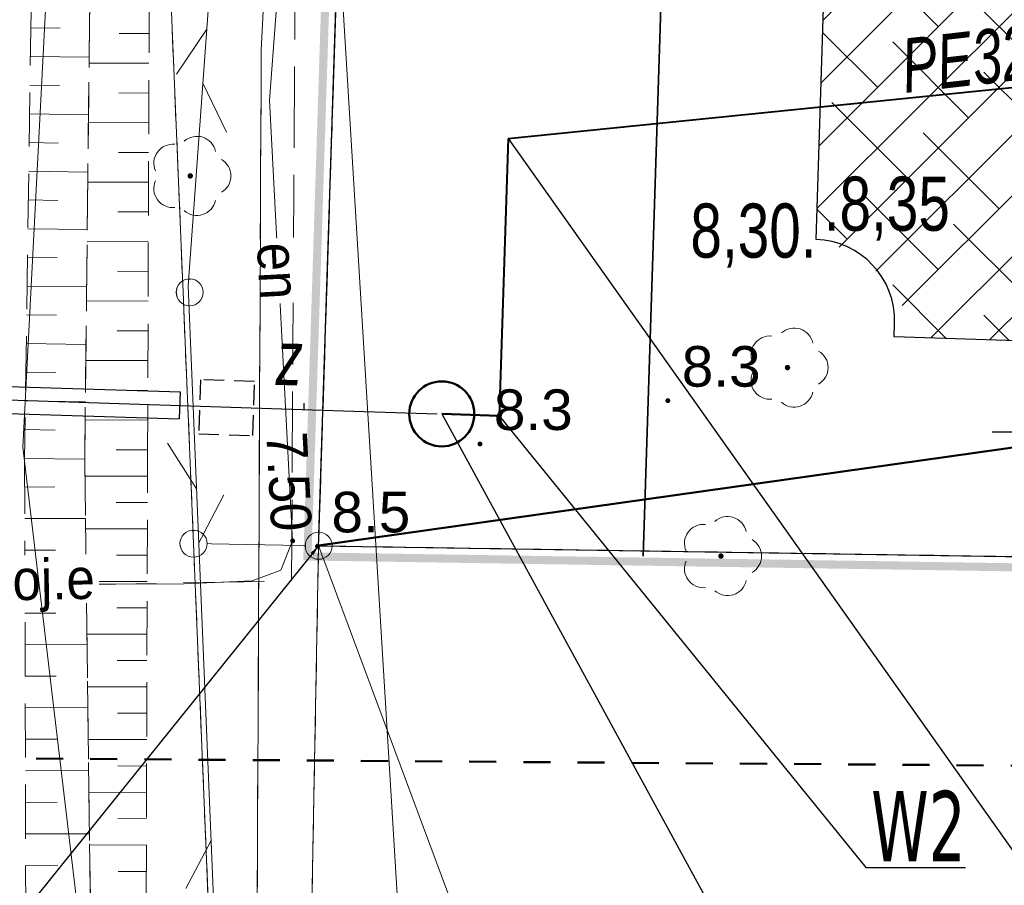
# Model space of a CAD drawing. Extents: x 5477991 to 5478238, y 5952118 to 5952269.
# Tile 6 of 10: x 5478130 to 5478148, y 5952192 to 5952208. Entities that reach past the tile are written whole.
import ezdxf
from ezdxf import colors
from ezdxf.entities.mleader import LeaderData, LeaderLine
from ezdxf.enums import TextEntityAlignment as Align
from ezdxf.math import Vec2, Vec3

# ---------------------------------------------------------------- set-up
doc = ezdxf.new("R2010")
doc.units = 0
doc.header["$LTSCALE"] = 0.5
for name, pattern in [('1 1', [2, 1, -1]), ('2 1', [3, 2, -1]), ('3 1', [4, 3, -1]), ('EGKK', [4, 3, -1]), ('EGUG', [2, 1, -1]), ('HIDDEN', [0.375, 0.25, -0.125])]:
    doc.linetypes.add(name, pattern=pattern)
doc.layers.get('0').update_dxf_attribs({"color": 251})
for name, color, linetype, lineweight in [('--- 01 WODA', 150, 'Continuous', 50), ('--- 01 WODA OPIS', 5, 'Continuous', 18), ('--- 01 WODA OZNACZENIA', 140, 'Continuous', 25), ('--linia  zabudowy', 251, 'Continuous', 35), ('--zagos.terenu', 7, 'Continuous', 30), ('EGDE', 7, 'Continuous', 20), ('EGKK', 251, 'Continuous', 20), ('EGPG', 251, 'Continuous', 20), ('EGPG_O', 251, 'Continuous', 20), ('EGUG', 251, 'Continuous', 20), ('IE_wsp', 1, 'Continuous', 40), ('IE_zewn', 1, 'Continuous', 50), ('OTR', 251, 'Continuous', 20), ('OTRN', 251, 'Continuous', 20), ('OTRN_O', 251, 'Continuous', 18), ('OTZ', 7, 'Continuous', 20), ('SUE', 251, 'Continuous', 20), ('SUE_O', 251, 'Continuous', 20), ('SUK', 251, 'Continuous', 20), ('SUP', 251, 'Continuous', 20), ('SUPS', 251, 'Continuous', 20), ('SUPS_O', 251, 'Continuous', 0), ('SUT', 251, 'Continuous', 20)]:
    doc.layers.add(name, color=color, linetype=linetype, lineweight=lineweight)
for name, color, linetype in [('---01-PRZYŁĄCZE', 5, 'Continuous'), ('--granica', 2, 'Continuous'), ('--rzędne terenu', 7, 'Continuous'), ('--utw.ażur', 251, 'Continuous'), ('PARSI', 7, 'Continuous'), ('Strzałka', 251, 'Continuous')]:
    doc.layers.add(name, color=color, linetype=linetype)
doc.styles.add('Arial', font='arial.ttf')
doc.styles.add('BDOT', font='Arial.ttf', dxfattribs={"width": 0.9})
doc.styles.add('EGBP', font='arial.ttf')
doc.styles.add('GENERATED_STYLE_5', font='ariali.ttf')
doc.styles.add('GESUT', font='Arial.ttf', dxfattribs={"width": 0.9})
doc.styles.add('POGRUBIONY', font='times.ttf', dxfattribs={"width": 0.8})
doc.styles.add('PZ', font='romand.shx', dxfattribs={"width": 0.7})
doc.styles.add('STYL-1', font='arial.ttf', dxfattribs={"width": 0.75})
doc.linetypes.add('LINIA ZAB2', pattern='A,0.4,[135,RODZLIN.shx,S=0.015,R=0,X=-0.1,Y=0],0.4', length=0.8)
doc.linetypes.add('SUTP', pattern='A,7.5,[50,msgB.shx,S=1,R=0,X=0,Y=0],15,[50,msgB.shx,S=1,R=180,X=0,Y=0],7.5', length=30)
doc.dimstyles.new('PZ', dxfattribs={"dimscale": 0.5, "dimtxt": 2.2, "dimasz": 0, "dimexe": 0, "dimexo": 0, "dimgap": 0.5, "dimtad": 1, "dimdec": 1, "dimlfac": 0.1, "dimzin": 0, "dimdsep": 46, "dimtxsty": 'PZ', "dimcen": 0.09, "dimse1": 1, "dimse2": 1, "dimsd1": 1, "dimsd2": 1, "dimclrd": 8, "dimclre": 8, "dimclrt": 256, "dimadec": 0, "dimazin": 0, "dimtfac": 1, "dimtdec": 1, "dimtofl": 0, "dimtmove": 1, "dimatfit": 3, "dimfxl": 1, "dimtolj": 1, "dimtzin": 0, "dimarcsym": 0})

# ---------------------------------------------------------------- blocks, each defined once
blk = doc.blocks.new('OTZL')
at = {"layer": 'OTZ', "color": 0, "lineweight": 18, "const_width": 0.1}
blk.add_lwpolyline([(-0.05, 0, 1), (0.05, 0, 1)], format="xyb", close=True, dxfattribs=at)
at = {"layer": 'OTZ', "color": 0, "lineweight": 18}
for centre, start, end in [((0.247, 0.761), 12, 132), ((-0.647, 0.47), 84, 204), ((0.8, 0), 300, 60), ((-0.647, -0.47), 156, 276), ((0.247, -0.761), 228, 348)]:
    blk.add_arc(centre, 0.7, start, end, dxfattribs=at)
blk = doc.blocks.new('SUPS_B')
at = {"layer": 'SUPS', "color": 0, "const_width": 0.09, "flags": 128}
blk.add_lwpolyline([(-0.045, 0, 1), (0.045, 0, 1)], format="xyb", close=True, dxfattribs=at)
at = {"layer": 'SUPS_O', "color": 0, "style": 'GESUT', "width": 0.9}
blk.add_attdef('RZEDNA', (1.597, -0.736), '', height=1.5, dxfattribs=at)
blk = doc.blocks.new('SUPP')
at = {"color": 0}
blk.add_wipeout([(0.48, 0), (0.457, 0.148), (0.388, 0.282), (0.282, 0.388), (0.148, 0.457), (0, 0.48), (-0.148, 0.457), (-0.282, 0.388), (-0.388, 0.282), (-0.457, 0.148), (-0.48, 0), (-0.457, -0.148), (-0.388, -0.282), (-0.282, -0.388), (-0.148, -0.457), (0, -0.48), (0.148, -0.457), (0.282, -0.388), (0.388, -0.282), (0.457, -0.148)], dxfattribs=at).dxf.layer = 'SUP'
at = {"layer": 'SUP', "color": 0, "lineweight": 18}
blk.add_circle((0, 0), 0.5, dxfattribs=at)
blk = doc.blocks.new('EGPG_a')
at = {"layer": 'EGPG_O', "color": 0, "style": 'EGBP'}
blk.add_attdef('NRP', (0.976, 0.519), '', height=1.5, dxfattribs=at)
at = {"color": 0}
blk.add_wipeout([(0.48, 0), (0.457, 0.148), (0.388, 0.282), (0.282, 0.388), (0.148, 0.457), (0, 0.48), (-0.148, 0.457), (-0.282, 0.388), (-0.388, 0.282), (-0.457, 0.148), (-0.48, 0), (-0.457, -0.148), (-0.388, -0.282), (-0.282, -0.388), (-0.148, -0.457), (0, -0.48), (0.148, -0.457), (0.282, -0.388), (0.388, -0.282), (0.457, -0.148)], dxfattribs=at).dxf.layer = 'EGPG'
at = {"layer": 'EGPG', "color": 0, "lineweight": 18}
blk.add_circle((0, 0, 1), 0.5, dxfattribs=at)
blk = doc.blocks.new('OTRN')
at = {"layer": 'OTRN', "color": 0, "const_width": 0.09}
blk.add_lwpolyline([(-0.045, 0, 1), (0.045, 0, 1)], format="xyb", close=True, dxfattribs=at)
at = {"layer": 'OTRN_O', "color": 0, "style": 'BDOT'}
blk.add_attdef('RZEDNA', (0.514, 0.515), '', height=1.5, dxfattribs=at)
blk = doc.blocks.new('SUTP')
at = {"layer": 'SUT', "color": 0, "lineweight": 18}
for p, q in [((-1, 0.268), (0, 2)), ((1, -1.732), (0, 0))]:
    blk.add_line(p, q, dxfattribs=at)
blk = doc.blocks.new('mzsk')
at = {"layer": 'PARSI', "color": 0}
for p, q in [((0, -5), (0, 5)), ((5, 0), (-5, 0))]:
    blk.add_line(p, q, dxfattribs=at)
blk = doc.blocks.new('_None')

msp = doc.modelspace()

# ---------------------------------------------------------------- hatches: boundary and pattern name
at = {"layer": '--utw.ażur'}
h = msp.add_hatch(dxfattribs=at)
h.set_pattern_fill('ANSI38', color=256, scale=0.25, style=0)
h.paths.add_polyline_path([(5478144.246, 5952203.557, -0.284874), (5478146.06, 5952201.747), (5478149.687, 5952201.63), (5478150.3, 5952220.716), (5478156.301, 5952220.533), (5478156.414, 5952224.036), (5478141.917, 5952224.491), (5478139.418, 5952224.572), (5478135.906, 5952224.684), (5478135.77, 5952220.602), (5478143.285, 5952220.362, -0.405573), (5478144.737, 5952218.863), (5478144.656, 5952216.316)])

# ---------------------------------------------------------------- linework, layer by layer
at = {"layer": '--- 01 WODA', "lineweight": 40}
for p, q in [((5478138.559, 5952205.421), (5478157.981, 5952207.383)), ((5478138.559, 5952205.421), (5478138.395, 5952200.302)), ((5478137.335, 5952200.336), (5478138.395, 5952200.302))]:
    msp.add_line(p, q, dxfattribs=at)
at = {"layer": '--- 01 WODA', "color": 1, "lineweight": 25}
for p, q in [((5478119.221, 5952201.168), (5478132.505, 5952200.741)), ((5478132.505, 5952200.741), (5478132.486, 5952200.241)), ((5478119.205, 5952200.668), (5478132.486, 5952200.241))]:
    msp.add_line(p, q, dxfattribs=at)
at = {"layer": '--- 01 WODA'}
msp.add_line((5478137.335, 5952200.336), (5478138.395, 5952200.302), dxfattribs=at)
msp.add_line((5478137.335, 5952200.336), (5478138.395, 5952200.302), dxfattribs=at)
msp.add_circle((5478137.335, 5952200.336), 0.6, dxfattribs=at)
at = {"layer": '---01-PRZYŁĄCZE'}
for p, q in [((5478118.785, 5952200.932), (5478134.941, 5952200.413)), ((5478134.788, 5952200.534), (5478134.785, 5952200.416)), ((5478134.941, 5952200.413), (5478137.249, 5952200.339))]:
    msp.add_line(p, q, dxfattribs=at)
at = {"layer": '--linia  zabudowy', "linetype": 'LINIA ZAB2', "ltscale": 10}
msp.add_lwpolyline([(5478142.281, 5952235.821), (5478142.121, 5952230.823), (5478141.96, 5952225.826), (5478141.057, 5952197.707)], dxfattribs=at)
at = {"layer": '--zagos.terenu', "linetype": 'Continuous'}
for p, q in [((5478144.246, 5952203.556), (5478144.656, 5952216.316)), ((5478145.689, 5952201.759), (5478145.697, 5952202.009)), ((5478149.687, 5952201.63), (5478145.689, 5952201.759))]:
    msp.add_line(p, q, dxfattribs=at)
msp.add_arc((5478144.198, 5952202.057), 1.5, 358.1603, 88.1603, dxfattribs=at)
at = {"color": 0, "linetype": 'HIDDEN', "ltscale": 3}
msp.add_lwpolyline([(5478133.876, 5952200.935), (5478132.877, 5952200.967), (5478132.845, 5952199.968), (5478133.844, 5952199.936)], close=True, dxfattribs=at)
at = {"layer": 'EGDE', "lineweight": 18}
for points in [[(5478138.643, 5952261.948), (5478135.96, 5952225.92), (5478183.22, 5952225.18), (5478182.42, 5952197.17), (5478135.06, 5952197.9), (5478134.54, 5952169.916)], [(5478134.548, 5952170.371), (5478135.06, 5952197.9), (5478132.75, 5952197.94), (5478133.89, 5952170.239)]]:
    msp.add_lwpolyline(points, dxfattribs=at)
msp.add_lwpolyline([(5478135.06, 5952197.9), (5478182.42, 5952197.17), (5478183.22, 5952225.18), (5478135.96, 5952225.92)], close=True, dxfattribs=at)
at = {"layer": 'EGKK', "linetype": 'EGKK', "lineweight": 18}
msp.add_lwpolyline([(5478135.06, 5952197.9), (5478182.42, 5952197.17), (5478183.22, 5952225.18), (5478135.96, 5952225.92)], close=True, dxfattribs=at)
at = {"layer": 'EGUG', "linetype": 'EGUG', "lineweight": 18}
msp.add_lwpolyline([(5478135.06, 5952197.9), (5478182.42, 5952197.17), (5478183.22, 5952225.18), (5478135.96, 5952225.92)], close=True, dxfattribs=at)
at = {"layer": 'OTR'}
for p, q in [((5478129.745, 5952207.465), (5478130.286, 5952207.458)), ((5478131.929, 5952207.358), (5478131.378, 5952207.36)), ((5478129.737, 5952206.935), (5478130.822, 5952206.92)), ((5478131.927, 5952206.809), (5478130.821, 5952206.813)), ((5478129.729, 5952206.405), (5478130.273, 5952206.397)), ((5478131.925, 5952206.26), (5478131.37, 5952206.262)), ((5478129.722, 5952205.875), (5478130.81, 5952205.859)), ((5478131.923, 5952205.711), (5478130.809, 5952205.715)), ((5478129.714, 5952205.345), (5478130.259, 5952205.337)), ((5478131.921, 5952205.162), (5478131.362, 5952205.164)), ((5478129.707, 5952204.815), (5478130.799, 5952204.799)), ((5478131.919, 5952204.613), (5478130.797, 5952204.617)), ((5478129.699, 5952204.285), (5478130.246, 5952204.277)), ((5478131.917, 5952204.064), (5478131.354, 5952204.066)), ((5478129.691, 5952203.755), (5478130.787, 5952203.739)), ((5478131.915, 5952203.515), (5478130.785, 5952203.519)), ((5478129.684, 5952203.225), (5478130.232, 5952203.217)), ((5478131.913, 5952202.966), (5478131.346, 5952202.968)), ((5478129.676, 5952202.695), (5478130.775, 5952202.679)), ((5478131.911, 5952202.417), (5478130.773, 5952202.421)), ((5478129.668, 5952202.165), (5478130.219, 5952202.157)), ((5478131.909, 5952201.868), (5478131.338, 5952201.87)), ((5478129.661, 5952201.635), (5478130.764, 5952201.619)), ((5478131.907, 5952201.319), (5478130.76, 5952201.323)), ((5478129.653, 5952201.104), (5478130.206, 5952201.097)), ((5478131.905, 5952200.77), (5478131.33, 5952200.772)), ((5478129.646, 5952200.574), (5478130.752, 5952200.558)), ((5478131.903, 5952200.22), (5478130.748, 5952200.225)), ((5478129.638, 5952200.044), (5478130.192, 5952200.036)), ((5478131.901, 5952199.671), (5478131.322, 5952199.674)), ((5478129.63, 5952199.514), (5478130.74, 5952199.498)), ((5478131.899, 5952199.185), (5478130.744, 5952199.188)), ((5478129.631, 5952198.984), (5478130.189, 5952198.986)), ((5478131.898, 5952198.698), (5478131.324, 5952198.7)), ((5478129.633, 5952198.402), (5478130.754, 5952198.405)), ((5478131.896, 5952198.212), (5478130.756, 5952198.215)), ((5478129.634, 5952197.82), (5478130.198, 5952197.821)), ((5478131.895, 5952197.725), (5478131.329, 5952197.727)), ((5478129.636, 5952197.238), (5478130.769, 5952197.241)), ((5478131.894, 5952197.239), (5478130.769, 5952197.242)), ((5478131.892, 5952196.752), (5478131.334, 5952196.754)), ((5478129.637, 5952196.655), (5478130.207, 5952196.657)), ((5478131.891, 5952196.266), (5478130.781, 5952196.269)), ((5478129.639, 5952196.073), (5478130.784, 5952196.076)), ((5478131.89, 5952195.779), (5478131.339, 5952195.781)), ((5478129.64, 5952195.491), (5478130.216, 5952195.493)), ((5478131.888, 5952195.293), (5478130.794, 5952195.296)), ((5478129.642, 5952194.909), (5478130.799, 5952194.912)), ((5478131.887, 5952194.806), (5478131.344, 5952194.808)), ((5478129.643, 5952194.327), (5478130.225, 5952194.328)), ((5478131.886, 5952194.32), (5478130.807, 5952194.323)), ((5478131.884, 5952193.833), (5478131.349, 5952193.835)), ((5478129.645, 5952193.745), (5478130.814, 5952193.748)), ((5478131.883, 5952193.347), (5478130.819, 5952193.349)), ((5478129.646, 5952193.162), (5478130.234, 5952193.164)), ((5478131.882, 5952192.86), (5478131.354, 5952192.861)), ((5478129.648, 5952192.58), (5478130.829, 5952192.583)), ((5478131.88, 5952192.373), (5478130.832, 5952192.376)), ((5478129.649, 5952191.998), (5478130.243, 5952192)), ((5478131.879, 5952191.887), (5478131.359, 5952191.888))]:
    msp.add_line(p, q, dxfattribs=at)
at = {"layer": 'OTR', "linetype": '2 1', "lineweight": 18}
for points in [[(5478131.389, 5952170.103), (5478131.02, 5952177.9), (5478130.74, 5952199.46), (5478130.93, 5952216.73), (5478130.78, 5952218.43), (5478130.53, 5952218.92), (5478129.9, 5952218.27), (5478129.63, 5952199.49), (5478129.66, 5952187.82), (5478130.01, 5952177.81), (5478130.345, 5952170.112)], [(5478132.241, 5952170.434), (5478131.84, 5952177.88), (5478131.9, 5952199.5), (5478131.97, 5952218.27), (5478131.51, 5952218.87), (5478131.24, 5952218.45), (5478130.93, 5952216.73), (5478130.74, 5952199.46), (5478131.02, 5952177.9), (5478131.359, 5952170.742)]]:
    msp.add_lwpolyline(points, dxfattribs=at)
at = {"layer": 'SUE', "linetype": '3 1', "lineweight": 18}
msp.add_lwpolyline([(5478116.68, 5952186.92), (5478116.56, 5952196.92), (5478134.56, 5952197.25), (5478134.74, 5952228.28), (5478137.44, 5952261.9), (5478138.39, 5952261.75), (5478138.62, 5952261.73), (5478140.85, 5952261.47), (5478140.97, 5952261.23)], dxfattribs=at)
at = {"layer": 'SUE', "lineweight": 18}
msp.add_lwpolyline([(5478129.12, 5952196.94), (5478130.66, 5952197.19), (5478132.58, 5952197.2), (5478133.83, 5952197.25), (5478134.36, 5952197.45), (5478134.58, 5952197.99), (5478134.15, 5952206.13), (5478134.62, 5952212.34), (5478134.51, 5952219.92), (5478134.64, 5952225.79), (5478134.43, 5952231.37), (5478134.03, 5952236.57), (5478134.24, 5952241.09), (5478133.9, 5952245.18), (5478133.67, 5952247.41), (5478133.6, 5952249.4), (5478133.94, 5952255.78), (5478134.08, 5952257.6), (5478134.42, 5952258.55), (5478134.92, 5952258.91), (5478135.57, 5952259.4), (5478136.08, 5952259.5), (5478136.24, 5952259.5)], dxfattribs=at)

# ---------------------------------------------------------------- block references
at = {"layer": 'OTRN', "xscale": 0.5, "yscale": 0.5, "zscale": 0.5}
for p in [(5478138.04, 5952199.78, 8.324), (5478148.28, 5952200.7, 8.262), (5478141.51, 5952200.58, 8.25)]:
    msp.add_blockref('OTRN', p, dxfattribs=at).add_auto_attribs({'RZEDNA': '8.3'})
at = {"layer": 'OTZ', "xscale": 0.5, "yscale": 0.5, "zscale": 0.5, "rotation": 360}
msp.add_blockref('OTZL', (5478132.69, 5952204.73), dxfattribs=at)
at = {"layer": 'OTZ', "lineweight": 18, "xscale": 0.5, "yscale": 0.5, "zscale": 0.5}
for p in [(5478143.72, 5952201.19, 8.237), (5478142.49, 5952197.71, 8.147)]:
    msp.add_blockref('OTZL', p, dxfattribs=at)
at = {"layer": 'PARSI', "xscale": 0.5, "yscale": 0.5, "zscale": 0.5}
msp.add_blockref('mzsk', (5478150, 5952200), dxfattribs=at)
at = {"layer": 'SUPS'}
ref = msp.add_blockref('SUPS_B', (5478134.58, 5952197.99), dxfattribs=dict(at, xscale=0.5, yscale=0.5, zscale=0.5, rotation=360))
ref.add_attrib('RZEDNA', '7.50', dxfattribs={"layer": 'SUPS_O', "color": 0, "height": 0.75, "rotation": 273.0236, "style": 'GESUT', "width": 0.9}).set_placement((5478134.467, 5952200.002, 7.5), align=Align.MIDDLE_LEFT)
at = {"layer": 'SUT', "linetype": 'SUTP', "lineweight": 18, "xscale": 0.5, "yscale": 0.5, "zscale": 0.5}
for p, rotation in [((5478132.922, 5952206.44), 355.8464788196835), ((5478133.116, 5952191.46), 2.375405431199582)]:
    msp.add_blockref('SUTP', p, dxfattribs=dict(at, rotation=rotation))

# ---------------------------------------------------------------- texts
at = {"layer": '--- 01 WODA OPIS', "linetype": 'Continuous', "lineweight": 18, "style": 'GENERATED_STYLE_5', "width": 0.7}
for s, rotation, p in [('PE32', 6.5371, (5478145.891, 5952206.26, 909.49)), ('z', 358.7501, (5478134.266, 5952200.87, 909.49))]:
    msp.add_text(s, height=1, rotation=rotation, dxfattribs=at).set_placement(p)
at = {"layer": '--- 01 WODA OZNACZENIA', "linetype": 'Continuous', "insert": (5478145.265, 5952192.723), "char_height": 1.3, "attachment_point": 4, "style": 'PZ'}
msp.add_mtext('\\fTahoma|b0|i0|c238|p32;W2', dxfattribs=at)
at = {"layer": '--rzędne terenu', "char_height": 1, "width": 11.893, "attachment_point": 1, "style": 'STYL-1'}
for s, insert in [('.8,35 ', (5478144.389, 5952204.717, -18.512)), ('8,30. ', (5478141.926, 5952204.22, -2.023))]:
    msp.add_mtext(s, dxfattribs=dict(at, insert=insert))

# ---------------------------------------------------------------- next in the draw order: block references
at = {"layer": 'SUP', "xscale": 0.5, "yscale": 0.5, "zscale": 0.5, "rotation": 360}
msp.add_blockref('SUPP', (5478132.68, 5952202.58), dxfattribs=at)

# ---------------------------------------------------------------- next in the draw order: texts
at = {"layer": 'SUE_O', "insert": (5478128.57, 5952197.14), "char_height": 0.75, "attachment_point": 4, "rotation": 1.0502, "style": 'GESUT', "bg_fill": 3, "box_fill_scale": 1.1, "bg_fill_color": 256, "bg_fill_transparency": 0}
msp.add_mtext('proj.e', dxfattribs=at)

# ---------------------------------------------------------------- next in the draw order: linework, layer by layer
at = {"layer": 'EGDE', "lineweight": 18}
msp.add_lwpolyline([(5478131.99, 5952216.23), (5478132.75, 5952197.94), (5478135.06, 5952197.9), (5478135.96, 5952225.92), (5478132.73, 5952225.97)], close=True, dxfattribs=at)

# ---------------------------------------------------------------- next in the draw order: block references
at = {"layer": 'EGPG', "xscale": 0.5, "yscale": 0.5, "zscale": 0.5, "rotation": 360}
for p in [(5478132.75, 5952197.94), (5478135.06, 5952197.9)]:
    msp.add_blockref('EGPG_a', p, dxfattribs=at)

# ---------------------------------------------------------------- next in the draw order: texts
at = {"layer": 'SUE_O', "insert": (5478134.29, 5952203.5), "char_height": 0.75, "attachment_point": 4, "rotation": 273.0236, "style": 'GESUT', "bg_fill": 3, "box_fill_scale": 1.1, "bg_fill_color": 256, "bg_fill_transparency": 0}
msp.add_mtext('en', dxfattribs=at)

# ---------------------------------------------------------------- next in the draw order: linework, layer by layer
at = {"layer": '--granica', "lineweight": 40, "const_width": 0.15, "flags": 128}
msp.add_lwpolyline([(5478135.766, 5952226.123), (5478183.426, 5952225.377), (5478182.614, 5952196.967), (5478134.854, 5952197.703)], close=True, dxfattribs=at)
for q in [(5478135.764, 5952219.804), (5478158.74, 5952197.535)]:
    msp.add_line((5478135.06, 5952197.9), q)
at = {"layer": 'EGDE', "lineweight": 18}
msp.add_lwpolyline([(5478133.87, 5952170.732), (5478132.75, 5952197.94), (5478131.99, 5952216.23), (5478132.73, 5952225.97), (5478135.46, 5952261.562)], dxfattribs=at)
at = {"layer": 'EGUG', "linetype": 'EGUG', "lineweight": 18}
for points in [[(5478133.878, 5952170.536), (5478132.75, 5952197.94), (5478131.99, 5952216.23), (5478132.73, 5952225.97), (5478135.479, 5952261.807)], [(5478134.566, 5952171.322), (5478135.06, 5952197.9), (5478135.96, 5952225.92), (5478138.641, 5952261.913)], [(5478135.458, 5952261.531), (5478132.73, 5952225.97), (5478131.99, 5952216.23), (5478132.75, 5952197.94), (5478133.841, 5952171.424)], [(5478201.197, 5952247.222), (5478186.09, 5952245.8), (5478183.22, 5952225.18), (5478182.42, 5952197.17), (5478135.06, 5952197.9), (5478134.54, 5952169.967)]]:
    msp.add_lwpolyline(points, dxfattribs=at)
at = {"layer": 'Strzałka', "linetype": '1 1', "lineweight": 50, "flags": 128}
msp.add_lwpolyline([(5478188.435, 5952229.332), (5478187.552, 5952193.554), (5478113.251, 5952194.092), (5478113.161, 5952230.256), (5478188.435, 5952229.332), (5478188.435, 5952229.332)], dxfattribs=at)
at = {"layer": 'SUK', "lineweight": 18}
for points in [[(5478132.942, 5952171.567), (5478132.46, 5952175.59), (5478129.6, 5952199.72), (5478132.13, 5952248.55)], [(5478137.704, 5952171.888), (5478135.32, 5952210.94), (5478137.17, 5952247.91)]]:
    msp.add_lwpolyline(points, dxfattribs=at)
at = {"layer": 'SUT', "linetype": '3 1', "lineweight": 18}
for points in [[(5478133.821, 5952169.105), (5478134, 5952207.05), (5478136.79, 5952259.85), (5478141.44, 5952266.25)], [(5478133.828, 5952170.469), (5478134, 5952207.05), (5478136.79, 5952259.85), (5478141.44, 5952266.25)]]:
    msp.add_lwpolyline(points, dxfattribs=at)
at = {"layer": 'SUT', "linetype": 'Continuous', "lineweight": 18, "flags": 128}
msp.add_lwpolyline([(5478136.83, 5952260.26), (5478132.65, 5952202.7), (5478133.996, 5952170.257)], dxfattribs=at)

# ---------------------------------------------------------------- next in the draw order: block references
at = {"layer": 'OTRN', "xscale": 0.5, "yscale": 0.5, "zscale": 0.5}
msp.add_blockref('OTRN', (5478135.04, 5952197.89, 8.465), dxfattribs=at).add_auto_attribs({'RZEDNA': '8.5'})
at = {"layer": 'SUT', "linetype": 'SUTP', "lineweight": 18, "xscale": 0.5, "yscale": 0.5, "zscale": 0.5, "rotation": 182.3754054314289}
msp.add_blockref('SUTP', (5478132.805, 5952198.953), dxfattribs=at)

# ---------------------------------------------------------------- next in the draw order: leaders
at = {"layer": 'IE_wsp', "lineweight": 15}
ml = msp.add_multileader_mtext('Standard', dxfattribs=at)
ml.set_content('{\\fArial|b0|i0|c238|p18;ZKP wg. opracowania ENEA Operator}', color=256, style='POGRUBIONY')
ml.set_leader_properties(color=256)
ml.build(insert=Vec2(0, 0))
ml.multileader.update_dxf_attribs({"text_left_attachment_type": 2, "text_right_attachment_type": 2, "text_top_attachment_type": 0, "text_bottom_attachment_type": 0, "dogleg_length": 0.36, "arrow_head_size": 0.2})
ctx = ml.context
ctx.base_point, ctx.char_height, ctx.arrow_head_size, ctx.landing_gap_size, ctx.plane_origin = Vec3(5478103.532, 5952187.895, -0.36), 1.2, 0.2, 0.2, Vec3(5478126.404, 5952186.939, -0.36)
ctx.left_attachment, ctx.right_attachment, ctx.top_attachment, ctx.bottom_attachment, ctx.text_align_type = 2, 2, 0, 0, 2
notes = []
notes.append((ctx, [(0, (1, 1, 0), (5478126.998, 5952187.895, -0.36), (-1, 0), 0.36, [(0, [(5478135.062, 5952197.903, 8.465)], 256, [])])]))
ctx.mtext.insert, ctx.mtext.alignment, ctx.mtext.flow_direction = Vec3(5478126.438, 5952188.681, -0.36), 3, 5
ctx.mtext.has_bg_fill, ctx.mtext.bg_color, ctx.mtext.bg_scale_factor, ctx.mtext.bg_transparency, ctx.mtext.use_window_bg_color = 1, -1023410175, 1.1, 0, 1
for ctx, leaders in notes:
    for number, flags, end, landing, length, lines in leaders:
        leader = LeaderData()
        leader.index, (leader.has_last_leader_line, leader.has_dogleg_vector, leader.attachment_direction) = number, flags
        leader.last_leader_point, leader.dogleg_vector, leader.dogleg_length = Vec3(end), Vec3(landing), length
        for number, points, colour, breaks in lines:
            line = LeaderLine()
            line.index, line.vertices, line.color, line.breaks = number, Vec3.list(points), colors.encode_raw_color(colour), breaks
            leader.lines.append(line)
        ctx.leaders.append(leader)

# ---------------------------------------------------------------- next in the draw order: leaders
ml = msp.add_multileader_mtext('Standard', dxfattribs=at)
ml.set_content('{\\L\\W0.75;E1}', color=1, style='Arial')
ml.set_leader_properties(color=256, lineweight=18)
ml.set_arrow_properties(name='NONE')
ml.build(insert=Vec2(0, 0))
ml.multileader.update_dxf_attribs({"text_left_attachment_type": 8, "text_right_attachment_type": 8, "dogleg_length": 0.36, "arrow_head_size": 0.3})
ctx = ml.context
ctx.base_point, ctx.char_height, ctx.arrow_head_size, ctx.landing_gap_size, ctx.plane_origin = Vec3(5478145.345, 5952190.409, 10.18), 1.3, 0.3, 0.09, Vec3(5478155.919, 5952167.82, 10.18)
ctx.left_attachment, ctx.right_attachment, ctx.text_align_type = 8, 8, 2
notes = []
notes.append((ctx, [(0, (1, 1, 0), (5478138.633, 5952188.307, 10.18), (1, 0), 0.36, [(0, [(5478135.059, 5952197.902, 10.18)], 256, [])])]))
ctx.mtext.insert, ctx.mtext.alignment, ctx.mtext.flow_direction = Vec3(5478140.391, 5952189.992, 10.18), 3, 5
ctx.mtext.has_bg_fill, ctx.mtext.bg_color, ctx.mtext.bg_scale_factor, ctx.mtext.bg_transparency, ctx.mtext.use_window_bg_color = 1, -1023410175, 1, 0, 1
for ctx, leaders in notes:
    for number, flags, end, landing, length, lines in leaders:
        leader = LeaderData()
        leader.index, (leader.has_last_leader_line, leader.has_dogleg_vector, leader.attachment_direction) = number, flags
        leader.last_leader_point, leader.dogleg_vector, leader.dogleg_length = Vec3(end), Vec3(landing), length
        for number, points, colour, breaks in lines:
            line = LeaderLine()
            line.index, line.vertices, line.color, line.breaks = number, Vec3.list(points), colors.encode_raw_color(colour), breaks
            leader.lines.append(line)
        ctx.leaders.append(leader)

# ---------------------------------------------------------------- next in the draw order: linework, layer by layer
at = {"layer": 'IE_zewn', "elevation": -1.715, "flags": 128}
msp.add_lwpolyline([(5478135.059, 5952197.902), (5478153.772, 5952200.545), (5478158.665, 5952205.951), (5478160.958, 5952205.915)], dxfattribs=at)

# ---------------------------------------------------------------- next in the draw order: leaders
at = {"layer": '--- 01 WODA OZNACZENIA', "color": 4, "linetype": 'Continuous', "annotation_type": 0, "has_hookline": 1, "hookline_direction": 0}
for points, text_width in [([(5478138.559, 5952205.421), (5478148.181, 5952191.842)], 1.725), ([(5478137.335, 5952200.336), (5478143.41, 5952189.2)], 1.763), ([(5478138.395, 5952200.302), (5478145.165, 5952191.96)], 1.741)]:
    msp.add_leader(points, dimstyle='PZ', override={"dimgap": 0.2, "dimclrd": 256}, dxfattribs=dict(at, text_width=text_width))

doc.saveas('drawing.dxf')
